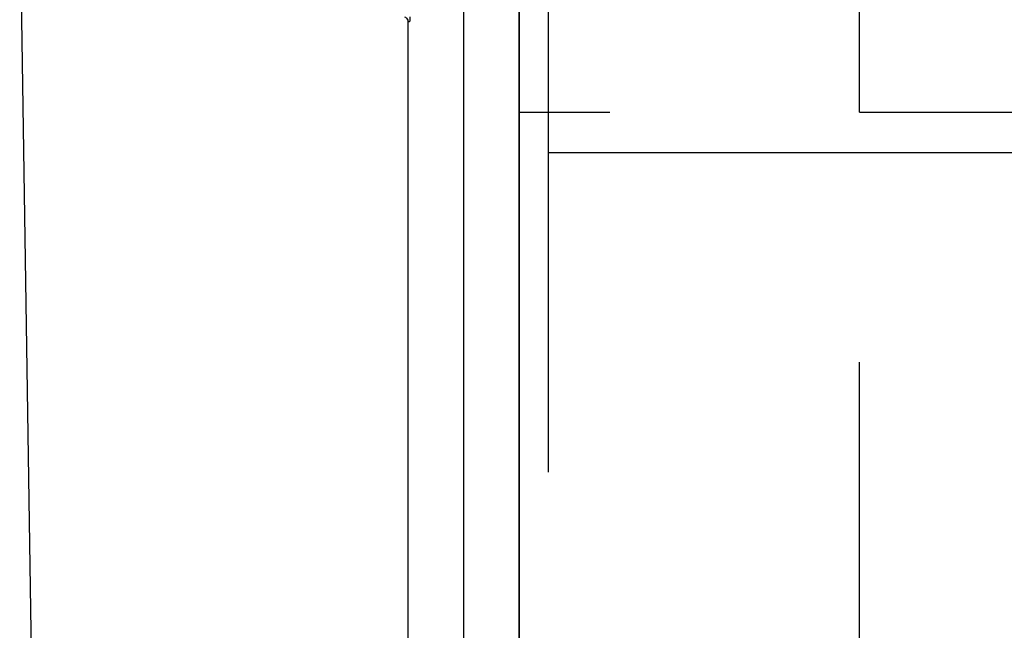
# Model space of a CAD drawing. Header units: millimetres. Extents: x -312551 to 250764, y -35891 to 59426.
# Tile 39 of 256: x -239596 to -239152, y 5493 to 5767. Entities that reach past the tile are written whole.
import ezdxf

# ---------------------------------------------------------------- set-up
doc = ezdxf.new("R2010")
doc.units = ezdxf.units.MM
doc.header["$LTSCALE"] = 2.5

msp = doc.modelspace()

# ---------------------------------------------------------------- hatches: boundary and pattern name
h = msp.add_hatch()
h.set_pattern_fill('ANGLE', color=8, scale=1500, style=0)
h.set_pattern_definition([(0, (-2467130.05, -4242199.36), (0, 412.5), [300, -112.5]), (90, (-2467130.05, -4242199.36), (-412.5, 3e-14), [300, -112.5])])
h.paths.add_polyline_path([(-237950.48, 5855.97), (-239370.51, 5855.97), (-239370.51, -2498.03), (-239357.51, -2494.53), (-237950.66, -2494.56)])

# ---------------------------------------------------------------- linework, layer by layer
at = {"color": 8}
for p, q in [((-239370.51, -2423.03), (-239370.51, 5994.47)), ((-239357.51, 5847.43), (-239357.51, 5563.95)), ((-239395.51, -2423.03), (-239395.51, 5775.04)), ((-239420.51, -2423.03), (-239420.51, 5766.75)), ((-239357.51, 5707.69), (-235157.51, 5707.69))]:
    msp.add_line(p, q, dxfattribs=at)
msp.add_lwpolyline([(-246825.51, 5994.47), (-241765.51, 5994.47), (-241765.51, 5824.47), (-239595.51, 5824.47), (-239585.51, 5162.12), (-239915.51, 5162.12), (-239915.51, 4856.83), (-239595.51, 4856.83), (-239595.51, 1159.47), (-239595.51, -2485.53), (-239864.61, -2485.53), (-239864.61, -2585.53), (-240095.51, -2585.53), (-240095.51, -2790.53), (-246500.51, -2790.53)], dxfattribs=at)
msp.add_lwpolyline([(-237950.48, 5855.97), (-239370.51, 5855.97), (-239370.51, -2498.03), (-239357.51, -2494.53), (-237950.66, -2494.56)], close=True, dxfattribs=at)
msp.add_lwpolyline([(-239422.21, 5768.81, -0.251359), (-239420.73, 5767.27, 1.223835), (-239419.68, 5767.31), (-239419.68, 5768.79, 0.252828)], format="xyb", dxfattribs=at)

doc.saveas('drawing.dxf')
